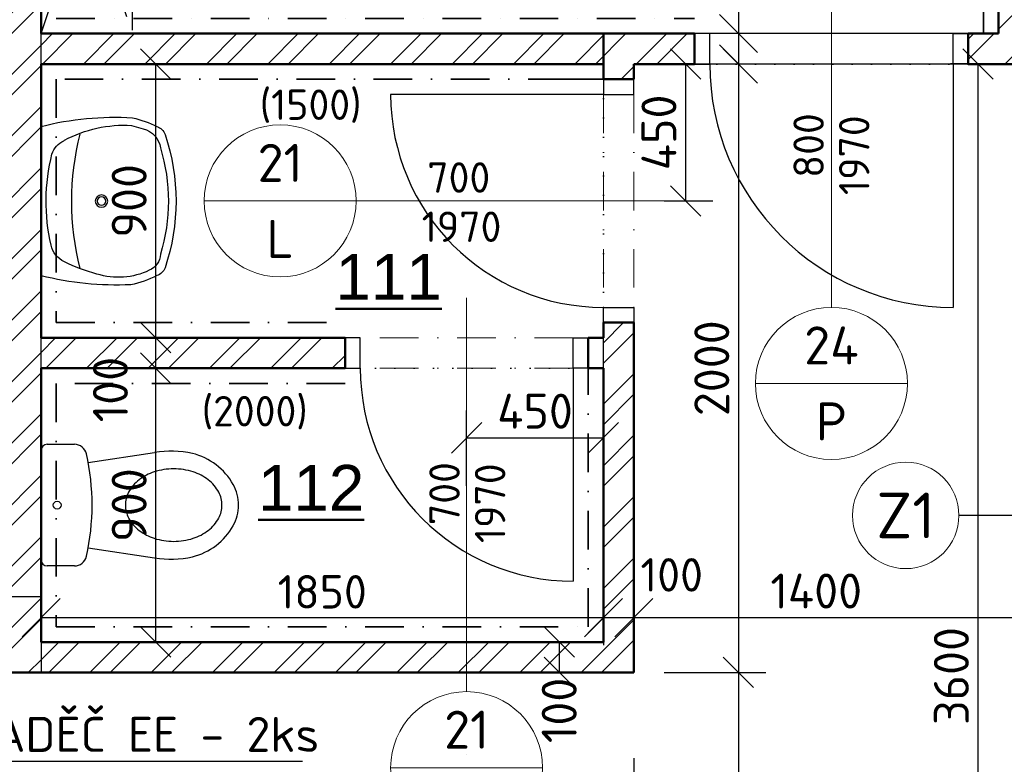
# Model space of a CAD drawing. Header units: millimetres. Extents: x -118752 to 407724, y -73278 to 155058.
# Tile 149 of 256: x 90904 to 94143, y 64161 to 66609. Entities that reach past the tile are written whole.
import ezdxf
from ezdxf.enums import TextEntityAlignment as Align

# ---------------------------------------------------------------- set-up
doc = ezdxf.new("R2010")
doc.units = ezdxf.units.MM
doc.header["$LTSCALE"] = 10
doc.linetypes.add('DASHDOT', pattern=[25.4, 12.7, -6.35, 0, -6.35])
doc.linetypes.add('DOT', pattern=[6.35, 0, -6.35])
for name, color, linetype in [('CA_2D-WC (65x40)', 7, 'Continuous'), ('CA_umyvadlo 1 (55x45)', 7, 'Continuous'), ('IN_SANITA', 7, 'Continuous')]:
    doc.layers.add(name, color=color, linetype=linetype)
for name, color, linetype, lineweight in [('CKBUBLINY', 1, 'Continuous', 18), ('CKBUBLINY_POPIS', 3, 'Continuous', 25), ('CKDVERE_', 7, 'Continuous', 25), ('CKDVERE_NADROVINOU', 1, 'DASHDOT', 18), ('CKDVERE_OSY', 1, 'Continuous', 18), ('CKDVERE_POPIS', 3, 'Continuous', 25), ('CKDVERE_PRAH', 7, 'Continuous', 25), ('CKDVERE_ZARUBNE_RAM', 5, 'Continuous', 25), ('CKKOTY', 3, 'Continuous', 25), ('CKOBKLAD_POPIS', 3, 'Continuous', 25), ('CKPOPISM', 6, 'Continuous', 50), ('CKPROSTUPY_NADROVINOU', 7, 'DASHDOT', 30), ('CKSTENY_PODROVINOU', 7, 'Continuous', 25), ('CKSTENY_REZ', 6, 'Continuous', 50), ('CKTEXTY_MALE', 3, 'Continuous', 18), ('obklady', 4, 'DASHDOT', 35), ('srafy', 7, 'Continuous', 18)]:
    doc.layers.add(name, color=color, linetype=linetype, lineweight=lineweight)
doc.layers.add('CKDVERE_DORAZ', color=7, linetype='DOT', lineweight=25, plot=False)
doc.styles.add('Arial', font='arial.ttf', dxfattribs={"width": 0.8})
doc.styles.get("Standard").update_dxf_attribs({"font": 'isocpeur.ttf'})
doc.dimstyles.new('CADKON', dxfattribs={"dimscale": 50, "dimtxt": 2.2, "dimasz": 2.5, "dimexe": 1.8, "dimexo": 5, "dimgap": 0.6, "dimtad": 1, "dimrnd": 1, "dimtxsty": 'Standard', "dimblk1": 'OBLIQUE', "dimblk2": 'OBLIQUE', "dimsah": 1, "dimcen": 2.5, "dimadec": 1, "dimazin": 2, "dimtfac": 1, "dimtdec": 4, "dimtix": 1, "dimtmove": 2, "dimatfit": 3, "dimldrblk": 'OPEN30', "dimfxl": 5, "dimfxlon": 1, "dimtolj": 1, "dimarcsym": 0})
doc.dimstyles.new('CADKON obrazky', dxfattribs={"dimscale": 50, "dimtxt": 2.2, "dimasz": 2.5, "dimexe": 1.8, "dimexo": 2, "dimgap": 0.6, "dimtad": 1, "dimrnd": 1, "dimtxsty": 'Standard', "dimblk1": 'OBLIQUE', "dimblk2": 'OBLIQUE', "dimsah": 1, "dimcen": 2.5, "dimadec": 1, "dimazin": 2, "dimtfac": 1, "dimtdec": 4, "dimtix": 1, "dimtmove": 2, "dimatfit": 3, "dimldrblk": 'OPEN30', "dimfxl": 5, "dimfxlon": 1, "dimtolj": 1, "dimarcsym": 0})
doc.dimstyles.new('CADKON$7', dxfattribs={"dimscale": 100, "dimtxt": 2.5, "dimasz": 2.5, "dimexe": 1.8, "dimexo": 5, "dimgap": 0.6, "dimtad": 1, "dimrnd": 1, "dimtxsty": 'Standard', "dimblk1": 'OBLIQUE', "dimblk2": 'OBLIQUE', "dimsah": 1, "dimcen": 2.5, "dimadec": 1, "dimazin": 2, "dimtfac": 1, "dimtdec": 4, "dimtix": 1, "dimtmove": 0, "dimatfit": 3, "dimldrblk": 'DOTSMALL', "dimfxl": 5, "dimfxlon": 1, "dimtfill": 1, "dimtolj": 1, "dimarcsym": 0})

# ---------------------------------------------------------------- blocks, each defined once
blk = doc.blocks.new('_OBLIQUE')
at = {"color": 0, "linetype": 'ByBlock'}
blk.add_line((-0.5, -0.5), (0.5, 0.5), dxfattribs=at)
blk = doc.blocks.new('*D7873')
at = {"layer": 'CKKOTY', "color": 0, "lineweight": -2}
for p, q in [((93518.4, 68633.2), (93178.4, 68633.2)), ((93268.4, 68633.2), (93268.4, 66563.2)), ((93518.4, 66563.2), (93178.4, 66563.2))]:
    blk.add_line(p, q, dxfattribs=at)
at = {"layer": 'Defpoints', "color": 0}
for p in [(94124.4, 68633.2), (93268.4, 66563.2), (94124.4, 66563.2)]:
    blk.add_point(p, dxfattribs=at)
at = {"layer": 'CKKOTY', "color": 0, "lineweight": -2, "xscale": 125, "yscale": 125, "zscale": 125}
for p, rotation in [((93268.4, 68633.2), 90), ((93268.4, 66563.2), 270)]:
    blk.add_blockref('_OBLIQUE', p, dxfattribs=dict(at, rotation=rotation))
at = {"layer": 'CKKOTY', "color": 0, "insert": (93151.6, 67726.9), "char_height": 110, "attachment_point": 5, "rotation": 90}
blk.add_mtext('\\A1;2070', dxfattribs=at)
blk = doc.blocks.new('_Open90')
at = {"color": 0, "lineweight": -2}
for p, q in [((-0.5, 0.5), (0, 0)), ((0, 0), (-1, 0)), ((0, 0), (-0.5, -0.5))]:
    blk.add_line(p, q, dxfattribs=at)
blk = doc.blocks.new('*D7874')
at = {"layer": 'CKKOTY', "color": 0, "lineweight": -2}
for p, q in [((93518.4, 66563.2), (93178.4, 66563.2)), ((93268.4, 66563.2), (93268.4, 66463.2)), ((93074.4, 66463.2), (93178.4, 66463.2))]:
    blk.add_line(p, q, dxfattribs=at)
at = {"layer": 'Defpoints', "color": 0}
for p in [(94124.4, 66563.2), (93268.4, 66463.2), (93574.4, 66463.2)]:
    blk.add_point(p, dxfattribs=at)
at = {"layer": 'CKKOTY', "color": 0, "lineweight": -2, "xscale": 125, "yscale": 125, "zscale": 125}
for p, rotation in [((93268.4, 66563.2), 90), ((93268.4, 66463.2), 270)]:
    blk.add_blockref('_OBLIQUE', p, dxfattribs=dict(at, rotation=rotation))
at = {"layer": 'CKKOTY', "color": 0, "insert": (93127, 66743.9), "char_height": 110, "attachment_point": 5, "rotation": 90}
blk.add_mtext('\\A1;100', dxfattribs=at)
blk = doc.blocks.new('_Open30')
at = {"color": 0, "lineweight": -2}
for p, q in [((-1, 0.268), (0, 0)), ((0, 0), (-1, -0.268)), ((0, 0), (-1, 0))]:
    blk.add_line(p, q, dxfattribs=at)
blk = doc.blocks.new('*D7875')
at = {"layer": 'CKKOTY', "color": 0, "lineweight": -2}
for p, q in [((90974.4, 64893.2), (90974.4, 64553.2)), ((92824.4, 64893.2), (92824.4, 64553.2)), ((90974.4, 64643.2), (92824.4, 64643.2))]:
    blk.add_line(p, q, dxfattribs=at)
at = {"layer": 'Defpoints', "color": 0}
for p in [(90974.4, 65463.2), (92824.4, 65463.2), (92824.4, 64643.2)]:
    blk.add_point(p, dxfattribs=at)
at = {"layer": 'CKKOTY', "color": 0, "lineweight": -2, "xscale": 125, "yscale": 125, "zscale": 125, "rotation": 180}
blk.add_blockref('_OBLIQUE', (90974.4, 64643.2), dxfattribs=at)
at = {"layer": 'CKKOTY', "color": 0, "lineweight": -2, "xscale": 125, "yscale": 125, "zscale": 125}
blk.add_blockref('_OBLIQUE', (92824.4, 64643.2), dxfattribs=at)
at = {"layer": 'CKKOTY', "color": 0, "insert": (91899.4, 64728.2), "char_height": 110, "attachment_point": 5}
blk.add_mtext('\\A1;1850', dxfattribs=at)
blk = doc.blocks.new('*D7876')
at = {"layer": 'CKKOTY', "color": 0, "lineweight": -2}
for p, q in [((92824.4, 64893.2), (92824.4, 64553.2)), ((92924.4, 64893.2), (92924.4, 64553.2)), ((92824.4, 64643.2), (92924.4, 64643.2))]:
    blk.add_line(p, q, dxfattribs=at)
at = {"layer": 'Defpoints', "color": 0}
for p in [(92924.4, 65613.2), (92824.4, 65463.2), (92924.4, 64643.2)]:
    blk.add_point(p, dxfattribs=at)
at = {"layer": 'CKKOTY', "color": 0, "lineweight": -2, "xscale": 125, "yscale": 125, "zscale": 125, "rotation": 180}
blk.add_blockref('_OBLIQUE', (92824.4, 64643.2), dxfattribs=at)
at = {"layer": 'CKKOTY', "color": 0, "lineweight": -2, "xscale": 125, "yscale": 125, "zscale": 125}
blk.add_blockref('_OBLIQUE', (92924.4, 64643.2), dxfattribs=at)
at = {"layer": 'CKKOTY', "color": 0, "insert": (93049, 64783.9), "char_height": 110, "attachment_point": 5}
blk.add_mtext('\\A1;100', dxfattribs=at)
blk = doc.blocks.new('*D8635')
at = {"layer": 'CKKOTY', "color": 0, "lineweight": -2}
for p, q in [((91601.7, 65463.2), (91261.7, 65463.2)), ((91351.7, 64563.2), (91351.7, 65463.2)), ((91601.7, 64563.2), (91261.7, 64563.2))]:
    blk.add_line(p, q, dxfattribs=at)
at = {"layer": 'Defpoints', "color": 0}
for p in [(91351.7, 65463.2), (92824.4, 65463.2), (92824.4, 64563.2)]:
    blk.add_point(p, dxfattribs=at)
at = {"layer": 'CKKOTY', "color": 0, "lineweight": -2, "xscale": 100, "yscale": 100, "zscale": 100}
for p, rotation in [((91351.7, 65463.2), 90), ((91351.7, 64563.2), 270)]:
    blk.add_blockref('_OBLIQUE', p, dxfattribs=dict(at, rotation=rotation))
at = {"layer": 'CKKOTY', "color": 0, "insert": (91264.2, 65013.2), "char_height": 115, "attachment_point": 5, "rotation": 90}
blk.add_mtext('\\A1;900', dxfattribs=at)
blk = doc.blocks.new('*D8636')
at = {"layer": 'CKKOTY', "color": 0, "lineweight": -2}
for p, q in [((91601.7, 65563.2), (91261.7, 65563.2)), ((91351.7, 65463.2), (91351.7, 65563.2)), ((91601.7, 65463.2), (91261.7, 65463.2))]:
    blk.add_line(p, q, dxfattribs=at)
at = {"layer": 'Defpoints', "color": 0}
for p in [(91351.7, 65563.2), (92824.4, 65563.2), (92824.4, 65463.2)]:
    blk.add_point(p, dxfattribs=at)
at = {"layer": 'CKKOTY', "color": 0, "lineweight": -2, "xscale": 100, "yscale": 100, "zscale": 100}
for p, rotation in [((91351.7, 65563.2), 90), ((91351.7, 65463.2), 270)]:
    blk.add_blockref('_OBLIQUE', p, dxfattribs=dict(at, rotation=rotation))
at = {"layer": 'CKKOTY', "color": 0, "insert": (91202.5, 65392.9), "char_height": 115, "attachment_point": 5, "rotation": 90}
blk.add_mtext('\\A1;100', dxfattribs=at)
blk = doc.blocks.new('*D8637')
at = {"layer": 'CKKOTY', "color": 0, "lineweight": -2}
for p, q in [((91601.7, 66463.2), (91261.7, 66463.2)), ((91351.7, 65563.2), (91351.7, 66463.2)), ((91601.7, 65563.2), (91261.7, 65563.2))]:
    blk.add_line(p, q, dxfattribs=at)
at = {"layer": 'Defpoints', "color": 0}
for p in [(91351.7, 66463.2), (92824.4, 66463.2), (92824.4, 65563.2)]:
    blk.add_point(p, dxfattribs=at)
at = {"layer": 'CKKOTY', "color": 0, "lineweight": -2, "xscale": 100, "yscale": 100, "zscale": 100}
for p, rotation in [((91351.7, 66463.2), 90), ((91351.7, 65563.2), 270)]:
    blk.add_blockref('_OBLIQUE', p, dxfattribs=dict(at, rotation=rotation))
at = {"layer": 'CKKOTY', "color": 0, "insert": (91264.2, 66013.2), "char_height": 115, "attachment_point": 5, "rotation": 90}
blk.add_mtext('\\A1;900', dxfattribs=at)
blk = doc.blocks.new('*D8638')
at = {"layer": 'CKKOTY', "color": 0, "lineweight": -2}
for p, q in [((92724.4, 64563.2), (92589.1, 64563.2)), ((92679.1, 64563.2), (92679.1, 64463.2)), ((92824.4, 64463.2), (92589.1, 64463.2))]:
    blk.add_line(p, q, dxfattribs=at)
at = {"layer": 'Defpoints', "color": 0}
for p in [(92824.4, 64563.2), (92679.1, 64463.2), (92924.4, 64463.2)]:
    blk.add_point(p, dxfattribs=at)
at = {"layer": 'CKKOTY', "color": 0, "lineweight": -2, "xscale": 100, "yscale": 100, "zscale": 100}
for p, rotation in [((92679.1, 64563.2), 90), ((92679.1, 64463.2), 270)]:
    blk.add_blockref('_OBLIQUE', p, dxfattribs=dict(at, rotation=rotation))
at = {"layer": 'CKKOTY', "color": 0, "insert": (92678.9, 64338.2), "char_height": 115, "attachment_point": 5, "rotation": 90}
blk.add_mtext('\\A1;100', dxfattribs=at)
blk = doc.blocks.new('*D8640')
at = {"layer": 'CKKOTY', "color": 0, "lineweight": -2}
for p, q in [((92824.4, 64893.2), (92824.4, 64553.2)), ((94224.4, 64893.2), (94224.4, 64553.2)), ((92824.4, 64643.2), (94224.4, 64643.2))]:
    blk.add_line(p, q, dxfattribs=at)
at = {"layer": 'Defpoints', "color": 0}
for p in [(92824.4, 65463.2), (94224.4, 65033.2), (94224.4, 64643.2)]:
    blk.add_point(p, dxfattribs=at)
at = {"layer": 'CKKOTY', "color": 0, "lineweight": -2, "xscale": 100, "yscale": 100, "zscale": 100, "rotation": 180}
blk.add_blockref('_OBLIQUE', (92824.4, 64643.2), dxfattribs=at)
at = {"layer": 'CKKOTY', "color": 0, "lineweight": -2, "xscale": 100, "yscale": 100, "zscale": 100}
blk.add_blockref('_OBLIQUE', (94224.4, 64643.2), dxfattribs=at)
at = {"layer": 'CKKOTY', "color": 0, "insert": (93524.4, 64730.7), "char_height": 115, "attachment_point": 5}
blk.add_mtext('\\A1;1400', dxfattribs=at)
blk = doc.blocks.new('*D8699')
at = {"layer": 'CKKOTY', "color": 0, "lineweight": -2}
for p, q in [((92374.4, 65077), (92374.4, 65324.4)), ((92824.4, 65077), (92824.4, 65324.4)), ((92374.4, 65234.4), (92824.4, 65234.4))]:
    blk.add_line(p, q, dxfattribs=at)
at = {"layer": 'Defpoints', "color": 0}
for p in [(92824.4, 65234.4), (92374.4, 64977), (92824.4, 64977)]:
    blk.add_point(p, dxfattribs=at)
at = {"layer": 'CKKOTY', "color": 0, "lineweight": -2, "xscale": 100, "yscale": 100, "zscale": 100, "rotation": 180}
blk.add_blockref('_OBLIQUE', (92374.4, 65234.4), dxfattribs=at)
at = {"layer": 'CKKOTY', "color": 0, "lineweight": -2, "xscale": 100, "yscale": 100, "zscale": 100}
blk.add_blockref('_OBLIQUE', (92824.4, 65234.4), dxfattribs=at)
at = {"layer": 'CKKOTY', "color": 0, "insert": (92599.4, 65321.9), "char_height": 115, "attachment_point": 5}
blk.add_mtext('\\A1;450', dxfattribs=at)
blk = doc.blocks.new('*D8700')
at = {"layer": 'CKKOTY', "color": 0, "lineweight": -2}
for p, q in [((93024.4, 66463.2), (93358.4, 66463.2)), ((93268.4, 66463.2), (93268.4, 64463.2)), ((93024.4, 64463.2), (93358.4, 64463.2))]:
    blk.add_line(p, q, dxfattribs=at)
at = {"layer": 'Defpoints', "color": 0}
for p in [(92924.4, 66463.2), (92924.4, 64463.2), (93268.4, 64463.2)]:
    blk.add_point(p, dxfattribs=at)
at = {"layer": 'CKKOTY', "color": 0, "lineweight": -2, "xscale": 100, "yscale": 100, "zscale": 100}
for p, rotation in [((93268.4, 66463.2), 90), ((93268.4, 64463.2), 270)]:
    blk.add_blockref('_OBLIQUE', p, dxfattribs=dict(at, rotation=rotation))
at = {"layer": 'CKKOTY', "color": 0, "insert": (93180.9, 65463.2), "char_height": 115, "attachment_point": 5, "rotation": 90}
blk.add_mtext('\\A1;2000', dxfattribs=at)
blk = doc.blocks.new('*D8701')
at = {"layer": 'CKKOTY', "color": 0, "lineweight": -2}
for p, q in [((93024.4, 64463.2), (93358.4, 64463.2)), ((93268.4, 64463.2), (93268.4, 62863.2)), ((93154.4, 62863.2), (93358.4, 62863.2))]:
    blk.add_line(p, q, dxfattribs=at)
at = {"layer": 'Defpoints', "color": 0}
for p in [(92924.4, 64463.2), (93054.4, 62863.2), (93268.4, 62863.2)]:
    blk.add_point(p, dxfattribs=at)
at = {"layer": 'CKKOTY', "color": 0, "lineweight": -2, "xscale": 100, "yscale": 100, "zscale": 100}
for p, rotation in [((93268.4, 64463.2), 90), ((93268.4, 62863.2), 270)]:
    blk.add_blockref('_OBLIQUE', p, dxfattribs=dict(at, rotation=rotation))
at = {"layer": 'CKKOTY', "color": 0, "insert": (93180.9, 63663.2), "char_height": 115, "attachment_point": 5, "rotation": 90}
blk.add_mtext('\\A1;1600', dxfattribs=at)
blk = doc.blocks.new('*D8702')
at = {"layer": 'CKKOTY', "color": 0, "lineweight": -2}
for p, q in [((93024.4, 66463.2), (93184.5, 66463.2)), ((93094.5, 66463.2), (93094.5, 66013.2)), ((93024.4, 66013.2), (93184.5, 66013.2))]:
    blk.add_line(p, q, dxfattribs=at)
at = {"layer": 'Defpoints', "color": 0}
for p in [(92924.4, 66463.2), (92924.4, 66013.2), (93094.5, 66013.2)]:
    blk.add_point(p, dxfattribs=at)
at = {"layer": 'CKKOTY', "color": 0, "lineweight": -2, "xscale": 100, "yscale": 100, "zscale": 100}
for p, rotation in [((93094.5, 66463.2), 90), ((93094.5, 66013.2), 270)]:
    blk.add_blockref('_OBLIQUE', p, dxfattribs=dict(at, rotation=rotation))
at = {"layer": 'CKKOTY', "color": 0, "insert": (93007, 66238.2), "char_height": 115, "attachment_point": 5, "rotation": 90}
blk.add_mtext('\\A1;450', dxfattribs=at)
blk = doc.blocks.new('*D8703')
at = {"layer": 'CKKOTY', "color": 0, "lineweight": -2}
for p, q in [((94124.4, 66463.2), (93966.5, 66463.2)), ((94056.5, 66463.2), (94056.5, 62863.2)), ((94106.9, 62863.2), (93966.5, 62863.2))]:
    blk.add_line(p, q, dxfattribs=at)
at = {"layer": 'Defpoints', "color": 0}
for p in [(94224.4, 66463.2), (94056.5, 62863.2), (94206.9, 62863.2)]:
    blk.add_point(p, dxfattribs=at)
at = {"layer": 'CKKOTY', "color": 0, "lineweight": -2, "xscale": 100, "yscale": 100, "zscale": 100}
for p, rotation in [((94056.5, 66463.2), 90), ((94056.5, 62863.2), 270)]:
    blk.add_blockref('_OBLIQUE', p, dxfattribs=dict(at, rotation=rotation))
at = {"layer": 'CKKOTY', "color": 0, "insert": (93969, 64451.5), "char_height": 115, "attachment_point": 5, "rotation": 90}
blk.add_mtext('\\A1;3600', dxfattribs=at)
blk = doc.blocks.new('*D8704')
at = {"layer": 'CKKOTY', "color": 0, "lineweight": -2}
for p, q in [((87054.4, 64181.4), (87054.4, 63841.4)), ((92924.4, 64181.4), (92924.4, 63841.4)), ((87054.4, 63931.4), (92924.4, 63931.4))]:
    blk.add_line(p, q, dxfattribs=at)
at = {"layer": 'Defpoints', "color": 0}
for p in [(92924.4, 64463.2), (87054.4, 64451.5), (92924.4, 63931.4)]:
    blk.add_point(p, dxfattribs=at)
at = {"layer": 'CKKOTY', "color": 0, "lineweight": -2, "xscale": 100, "yscale": 100, "zscale": 100, "rotation": 180}
blk.add_blockref('_OBLIQUE', (87054.4, 63931.4), dxfattribs=at)
at = {"layer": 'CKKOTY', "color": 0, "lineweight": -2, "xscale": 100, "yscale": 100, "zscale": 100}
blk.add_blockref('_OBLIQUE', (92924.4, 63931.4), dxfattribs=at)
at = {"layer": 'CKKOTY', "color": 0, "insert": (89989.4, 64018.9), "char_height": 115, "attachment_point": 5}
blk.add_mtext('\\A1;5870', dxfattribs=at)
blk = doc.blocks.new('*D8705')
at = {"layer": 'CKKOTY', "color": 0, "lineweight": -2}
for p, q in [((92924.4, 64181.4), (92924.4, 63841.4)), ((94224.4, 64181.4), (94224.4, 63841.4)), ((92924.4, 63931.4), (94224.4, 63931.4))]:
    blk.add_line(p, q, dxfattribs=at)
at = {"layer": 'Defpoints', "color": 0}
for p in [(92924.4, 64463.2), (94224.4, 64433.2), (94224.4, 63931.4)]:
    blk.add_point(p, dxfattribs=at)
at = {"layer": 'CKKOTY', "color": 0, "lineweight": -2, "xscale": 100, "yscale": 100, "zscale": 100, "rotation": 180}
blk.add_blockref('_OBLIQUE', (92924.4, 63931.4), dxfattribs=at)
at = {"layer": 'CKKOTY', "color": 0, "lineweight": -2, "xscale": 100, "yscale": 100, "zscale": 100}
blk.add_blockref('_OBLIQUE', (94224.4, 63931.4), dxfattribs=at)
at = {"layer": 'CKKOTY', "color": 0, "insert": (93574.4, 64018.9), "char_height": 115, "attachment_point": 5}
blk.add_mtext('\\A1;1300', dxfattribs=at)
blk = doc.blocks.new('CK_BUBBLE_2_0_0')
at = {"color": 0, "linetype": 'ByBlock', "lineweight": -2}
blk.add_line((1, 0), (-1, 0), dxfattribs=at)
blk.add_circle((0, 0), 1, dxfattribs=at)
blk = doc.blocks.new('2D-WC (65x40)_P')
at = {"layer": 'CA_2D-WC (65x40)', "linetype": 'ByBlock'}
for p, q in [((0.0501, 0.1998), (0.1401, 0.1998)), ((0.03, -0.1797), (0.03, 0.1797)), ((0.1851, 0.14), (0.4036, 0.1734)), ((0.1851, -0.14), (0.4036, -0.1734)), ((0.1401, -0.1998), (0.0501, -0.1998))]:
    blk.add_line(p, q, dxfattribs=at)
blk.add_circle((0.083, 0), 0.0128, dxfattribs=at)
for centre, radius, start, end in [((0.0501, 0.1797), 0.0201, 90, 180), ((0.1401, 0.1596), 0.0402, 12.6081, 90), ((-0.5734, 0), 0.7713, 347.3919, 12.6081), ((0.4562, -0.1706), 0.348, 78.1176, 98.6985), ((0.4757, -0.0379), 0.2144, 29.4763, 75.8981), ((0.4521, -0.0463), 0.1632, 107.6829, 127.5847), ((0.4663, -0.0909), 0.21, 90, 107.6829), ((0.4663, -0.0909), 0.21, 72.3171, 90), ((0.4806, -0.0463), 0.1632, 52.4153, 72.3171), ((0.4303, -0.018), 0.1274, 127.5847, 151.7125), ((0.5024, -0.018), 0.1274, 28.2875, 52.4153), ((0.5424, 0), 0.1376, 0, 29.4069), ((0.3969, 0), 0.0894, 151.7125, 180), ((0.5358, 0), 0.0894, 0, 28.2875), ((0.3969, 0), 0.0894, 180, 208.2875), ((0.5358, 0), 0.0894, 331.7125, 0), ((0.5424, 0), 0.1376, 330.5931, 0), ((0.4303, 0.018), 0.1274, 208.2875, 232.4153), ((0.5024, 0.018), 0.1274, 307.5847, 331.7125), ((0.4521, 0.0463), 0.1632, 232.4153, 252.3171), ((0.4757, 0.0379), 0.2144, 284.1019, 330.5237), ((0.4806, 0.0463), 0.1632, 287.6829, 307.5847), ((0.4663, 0.0909), 0.21, 252.3171, 270), ((0.4663, 0.0909), 0.21, 270, 287.6829), ((0.0501, -0.1797), 0.0201, 180, 270), ((0.1401, -0.1596), 0.0402, 270, 347.3919), ((0.4562, 0.1706), 0.348, 261.3015, 281.8824)]:
    blk.add_arc(centre, radius, start, end, dxfattribs=at)
blk = doc.blocks.new('umyvadlo 1 (55x45)_P')
at = {"layer": 'CA_umyvadlo 1 (55x45)', "linetype": 'ByBlock'}
for points in [[(-0.2448, 0.0002, 0.077931), (-0.2731, -0.3008, 0.068031), (-0.2441, -0.381, 0.244962), (-0.2183, -0.4075, 0.165243), (0.2196, -0.4075, 0.244752), (0.2453, -0.381, 0.072964), (0.2756, -0.2947, 0.073303), (0.246, 0.0002)], [(-0.1991, -0.0766, 0.13917), (-0.2483, -0.2973), (-0.2369, -0.3358, 0.309536), (-0.174, -0.3925, 0.150009), (0.1756, -0.3925, 0.287481), (0.2281, -0.3557, 0.190467), (0.2403, -0.1835, 0.04778), (0.2004, -0.0766, 0.225267), (0.1455, -0.0326, 0.117325), (-0.1541, -0.0357, 0.189059), (-0.198, -0.0744)]]:
    blk.add_lwpolyline(points, format="xyb", close=True, dxfattribs=at)
blk.add_lwpolyline([(-0.2199, -0.1274, -0.125328), (0.2222, -0.1274)], format="xyb", dxfattribs=at)
for radius in [0.0204, 0.0139]:
    blk.add_circle((0.0006, -0.1987), radius, dxfattribs=at)
blk = doc.blocks.new('CK_BUBBLE_1_0_0')
at = {"color": 0, "linetype": 'ByBlock', "lineweight": -2}
blk.add_circle((0, 0), 1, dxfattribs=at)
blk = doc.blocks.new('CKBL2010716104152', base_point=(90275.5, 66514.4))
blk = doc.blocks.new('CKBL2010716104200', base_point=(91929.5, 63874.9))

msp = doc.modelspace()

# ---------------------------------------------------------------- hatches: boundary and pattern name
at = {"layer": 'srafy', "transparency": 33554687}
h = msp.add_hatch(dxfattribs=at)
h.set_pattern_fill('ANSI32', color=256, scale=15, style=0)
h.paths.add_polyline_path([(90774.387, 67840.958), (90774.387, 67164.323), (90774.387, 64713.167), (90974.387, 64713.167), (90974.387, 64833.472), (90974.387, 65192.862), (90974.387, 65463.167), (90974.387, 65563.167), (90974.387, 65767.127), (90974.387, 66257.975), (90974.387, 66463.167), (90974.387, 66563.167), (90974.387, 67463.167), (90974.387, 67837.954)])
h.paths.add_polyline_path([(90654.387, 64658.167), (90654.387, 64463.167), (90974.387, 64463.167), (90974.387, 64563.167), (90974.387, 64713.167), (90774.387, 64713.167), (89404.387, 64713.167), (89404.387, 64563.167), (89404.387, 64463.167), (89554.387, 64463.167), (89554.387, 64658.167), (90054.387, 64658.167), (90054.387, 64463.167), (90154.387, 64463.167), (90154.387, 64658.167)])
h.paths.add_polyline_path([(88504.387, 64563.167), (88504.387, 64713.167), (87054.387, 64713.167), (87054.387, 64463.167), (88504.387, 64463.167)])
h.paths.add_polyline_path([(90869.578, 64961.773), (90869.578, 65168.44), (92856.245, 65168.44), (92856.245, 64961.773)], flags=24)
h.paths.add_polyline_path([(90774.387, 67840.111), (90774.387, 68633.162), (90974.387, 68633.162), (90974.387, 67837.198)])
at = {"layer": 'srafy', "transparency": 33554661}
h = msp.add_hatch(dxfattribs=at)
h.set_pattern_fill('ANSI32', color=256, scale=15, style=0)
h.paths.add_polyline_path([(92824.387, 66463.167), (92824.387, 66563.167), (91274.387, 66563.167), (90974.387, 66563.167), (90974.387, 66463.167)])
h.paths.add_polyline_path([(92924.387, 66463.167), (93124.387, 66463.167), (93124.387, 66563.167), (92824.387, 66563.167), (92824.387, 66463.167), (92824.387, 66413.167), (92924.387, 66413.167)])
h.paths.add_polyline_path([(94124.387, 66563.167), (94074.387, 66563.167), (94024.387, 66563.167), (94024.387, 66463.167), (94224.387, 66463.167), (94224.387, 66533.162), (94224.387, 66747.993), (94224.387, 66833.162), (94224.387, 67133.162), (94224.387, 68633.162), (94124.387, 68633.162)])
h.paths.add_polyline_path([(92824.387, 65463.167), (92824.387, 64563.167), (92374.387, 64563.167), (92374.387, 64463.167), (92924.387, 64463.167), (92924.387, 65613.167), (92824.387, 65613.167), (92824.387, 65563.167)])
h.paths.add_polyline_path([(92374.387, 64563.167), (90974.387, 64563.167), (90974.387, 64463.167), (92374.387, 64463.167)])
h.paths.add_polyline_path([(91974.387, 65463.167), (91974.387, 65563.167), (90974.387, 65563.167), (90974.387, 65463.167)])

# ---------------------------------------------------------------- linework, layer by layer
at = {"layer": 'CKBUBLINY'}
for p, q in [((91394.387, 66013.167), (91394.387, 66013.167)), ((93574.387, 65663.167), (93574.387, 65663.167)), ((92374.387, 64194.167), (92374.387, 64194.167))]:
    msp.add_line(p, q, dxfattribs=at)
at = {"layer": 'CKDVERE_'}
for p, q in [((93974.387, 66463.167), (93974.387, 65663.167)), ((92824.387, 66363.167), (92124.387, 66363.167)), ((92724.387, 65463.167), (92724.387, 64763.167))]:
    msp.add_line(p, q, dxfattribs=at)
for centre, radius in [((93974.387, 66463.167), 800), ((92824.387, 66363.167), 700), ((92724.387, 65463.167), 700)]:
    msp.add_arc(centre, radius, 180, 270, dxfattribs=at)
at = {"layer": 'CKDVERE_DORAZ'}
for p, q in [((94024.387, 66463.167), (93124.387, 66463.167)), ((92824.387, 66413.167), (92824.387, 65613.167)), ((92774.387, 65463.167), (91974.387, 65463.167))]:
    msp.add_line(p, q, dxfattribs=at)
at = {"layer": 'CKDVERE_NADROVINOU'}
for p, q in [((92824.387, 66363.167), (92824.387, 65663.167)), ((92924.387, 66363.167), (92924.387, 65663.167)), ((92724.387, 65563.167), (92024.387, 65563.167)), ((92724.387, 65463.167), (92024.387, 65463.167))]:
    msp.add_line(p, q, dxfattribs=at)
at = {"layer": 'CKDVERE_OSY'}
for p, q in [((93574.387, 66734.667), (93574.387, 65663.167)), ((92010.803, 66013.167), (93024.387, 66013.167)), ((92374.387, 64400.003), (92374.387, 65694.167))]:
    msp.add_line(p, q, dxfattribs=at)
at = {"layer": 'CKDVERE_PRAH'}
for p, q in [((93974.387, 66563.167), (93174.387, 66563.167)), ((93974.387, 66463.167), (93174.387, 66463.167))]:
    msp.add_line(p, q, dxfattribs=at)
at = {"layer": 'CKDVERE_ZARUBNE_RAM'}
for p, q in [((93174.387, 66563.167), (93124.387, 66563.167)), ((93124.387, 66563.167), (93124.387, 66463.167)), ((93174.387, 66463.167), (93174.387, 66563.167)), ((93974.387, 66463.167), (93974.387, 66563.167)), ((93974.387, 66563.167), (94024.387, 66563.167)), ((94024.387, 66563.167), (94024.387, 66463.167)), ((93124.387, 66463.167), (93174.387, 66463.167)), ((94024.387, 66463.167), (93974.387, 66463.167)), ((92824.387, 66413.167), (92824.387, 66363.167)), ((92924.387, 66413.167), (92824.387, 66413.167)), ((92924.387, 66363.167), (92924.387, 66413.167)), ((92824.387, 66363.167), (92924.387, 66363.167)), ((92824.387, 65613.167), (92824.387, 65663.167)), ((92824.387, 65663.167), (92924.387, 65663.167)), ((92924.387, 65663.167), (92924.387, 65613.167)), ((92924.387, 65613.167), (92824.387, 65613.167)), ((92024.387, 65563.167), (91974.387, 65563.167)), ((91974.387, 65563.167), (91974.387, 65463.167)), ((92024.387, 65463.167), (92024.387, 65563.167)), ((92724.387, 65463.167), (92724.387, 65563.167)), ((92724.387, 65563.167), (92774.387, 65563.167)), ((92774.387, 65563.167), (92774.387, 65463.167)), ((91974.387, 65463.167), (92024.387, 65463.167)), ((92774.387, 65463.167), (92724.387, 65463.167))]:
    msp.add_line(p, q, dxfattribs=at)
at = {"layer": 'CKPROSTUPY_NADROVINOU'}
for p, q in [((90974.387, 66563.167), (91274.387, 67463.167)), ((90974.387, 67463.167), (91274.387, 66563.167))]:
    msp.add_line(p, q, dxfattribs=at)
msp.add_lwpolyline([(90974.387, 67463.167), (91274.387, 67463.167), (91274.387, 66563.167), (90974.387, 66563.167)], close=True, dxfattribs=at)
at = {"layer": 'CKSTENY_PODROVINOU'}
for p, q in [((90974.387, 66463.167), (90974.387, 66563.167)), ((94024.387, 66563.167), (93124.387, 66563.167)), ((94024.387, 66463.167), (93124.387, 66463.167)), ((90974.387, 65463.167), (90974.387, 65563.167))]:
    msp.add_line(p, q, dxfattribs=at)
at = {"layer": 'CKSTENY_PODROVINOU', "color": 0, "linetype": 'Continuous'}
for p, q in [((92824.387, 65463.167), (92824.387, 65563.167)), ((90774.387, 64713.167), (90974.387, 64713.167)), ((90974.387, 64563.167), (90974.387, 64463.167))]:
    msp.add_line(p, q, dxfattribs=at)
at = {"layer": 'CKSTENY_REZ'}
for p, q in [((90974.387, 66563.167), (90974.387, 68633.162)), ((94124.387, 68633.162), (94124.387, 66563.167)), ((92824.387, 66563.167), (90974.387, 66563.167)), ((92824.387, 66463.167), (92824.387, 66563.167)), ((92824.387, 66563.167), (93124.387, 66563.167)), ((92824.387, 66413.167), (92824.387, 66563.167)), ((93124.387, 66463.167), (93124.387, 66563.167)), ((94024.387, 66563.167), (94124.387, 66563.167)), ((94024.387, 66463.167), (94024.387, 66563.167)), ((90974.387, 65563.167), (90974.387, 66463.167)), ((92824.387, 66463.167), (90974.387, 66463.167)), ((93124.387, 66463.167), (92924.387, 66463.167)), ((92924.387, 66413.167), (92924.387, 66463.167)), ((94224.387, 66463.167), (94024.387, 66463.167)), ((92824.387, 66413.167), (92924.387, 66413.167)), ((92824.387, 65563.167), (92824.387, 65613.167)), ((92824.387, 65613.167), (92924.387, 65613.167)), ((92924.387, 64463.167), (92924.387, 65613.167)), ((91974.387, 65563.167), (90974.387, 65563.167)), ((91974.387, 65463.167), (91974.387, 65563.167)), ((92824.387, 65563.167), (92774.387, 65563.167)), ((92774.387, 65463.167), (92774.387, 65563.167)), ((90974.387, 64563.167), (90974.387, 65463.167)), ((91974.387, 65463.167), (90974.387, 65463.167)), ((92824.387, 65463.167), (92774.387, 65463.167)), ((92824.387, 64563.167), (92824.387, 65463.167)), ((90974.387, 64563.167), (92824.387, 64563.167)), ((90974.387, 64463.167), (90654.387, 64463.167)), ((90974.387, 64463.167), (92924.387, 64463.167))]:
    msp.add_line(p, q, dxfattribs=at)
at = {"layer": 'obklady'}
for points in [[(94074.387, 66563.167), (94074.387, 68583.162), (91024.387, 68583.162), (91024.387, 66613.167), (93124.387, 66613.167)], [(92824.387, 66413.167), (92703.677, 66413.167), (92703.677, 66413.167), (91024.387, 66413.167), (91024.387, 65613.167), (91974.387, 65613.167)], [(91974.387, 65413.167), (91024.387, 65413.167), (91024.387, 64613.167), (92774.387, 64613.167), (92774.387, 65463.167)]]:
    msp.add_lwpolyline(points, dxfattribs=at)

# ---------------------------------------------------------------- block references
at = {"layer": 'CKBUBLINY'}
ref = msp.add_blockref('CK_BUBBLE_2_0_0', (91760.803, 66013.167), dxfattribs=dict(at, xscale=250, yscale=250, zscale=250))
ref.add_attrib('NUM1', '21', dxfattribs={"layer": 'CKBUBLINY_POPIS', "height": 125}).set_placement((91760.803, 66075.667), align=Align.CENTER)
ref.add_attrib('NUM2', 'L', dxfattribs={"layer": 'CKBUBLINY_POPIS', "height": 125}).set_placement((91760.803, 65950.667), align=Align.TOP_CENTER)
ref = msp.add_blockref('CK_BUBBLE_2_0_0', (93574.387, 65413.167), dxfattribs=dict(at, xscale=250, yscale=250, zscale=250))
ref.add_attrib('NUM1', '24', dxfattribs={"layer": 'CKBUBLINY_POPIS', "height": 125}).set_placement((93574.387, 65475.667), align=Align.CENTER)
ref.add_attrib('NUM2', 'P', dxfattribs={"layer": 'CKBUBLINY_POPIS', "height": 125}).set_placement((93574.387, 65350.667), align=Align.TOP_CENTER)
ref = msp.add_blockref('CK_BUBBLE_1_0_0', (93818.874, 64979.354), dxfattribs=dict(at, xscale=175, yscale=175, zscale=175))
ref.add_attrib('NUM1', 'Z1', dxfattribs={"layer": 'CKBUBLINY_POPIS', "height": 150}).set_placement((93818.874, 64979.354), align=Align.MIDDLE_CENTER)
ref = msp.add_blockref('CK_BUBBLE_2_0_0', (92374.387, 64150.003), dxfattribs=dict(at, xscale=250, yscale=250, zscale=250))
ref.add_attrib('NUM1', '21', dxfattribs={"layer": 'CKBUBLINY_POPIS', "height": 125}).set_placement((92374.387, 64212.503), align=Align.CENTER)
ref.add_attrib('NUM2', 'P', dxfattribs={"layer": 'CKBUBLINY_POPIS', "height": 125}).set_placement((92374.387, 64087.503), align=Align.TOP_CENTER)
at = {"layer": 'CKPOPISM'}
ref = msp.add_blockref('CKBL2010716104152', (92117.679, 65688.565), dxfattribs=dict(at, xscale=0.5, yscale=0.5, zscale=0.5))
ref.add_attrib('CISLO', '%%U111', dxfattribs={"height": 150, "style": 'Arial'}).set_placement((92117.679, 65688.565), align=Align.CENTER)
ref = msp.add_blockref('CKBL2010716104200', (91862.912, 64995.107), dxfattribs=dict(at, xscale=0.5, yscale=0.5, zscale=0.5))
ref.add_attrib('CISLO', '%%U112', dxfattribs={"height": 150, "style": 'Arial'}).set_placement((91862.912, 64995.107), align=Align.CENTER)
at = {"layer": 'IN_SANITA', "linetype": 'Continuous', "xscale": -1000, "yscale": 1000, "zscale": 1000, "rotation": 89.99999999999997}
msp.add_blockref('umyvadlo 1 (55x45)_P', (90974.598, 66013.167), dxfattribs=at)
at = {"layer": 'IN_SANITA', "linetype": 'Continuous', "xscale": 1000, "yscale": 1000, "zscale": 1000}
msp.add_blockref('2D-WC (65x40)_P', (90944.387, 65013.167), dxfattribs=at)

# ---------------------------------------------------------------- texts
at = {"layer": 'CKDVERE_POPIS'}
for p in [(93599.387, 66131.521), (92401.588, 64987.375)]:
    msp.add_text(' 1970', height=100, rotation=90, dxfattribs=at).set_placement(p, align=Align.TOP_CENTER)
for s, p in [('  800', (93549.387, 66131.521)), ('  700', (92351.588, 64987.375))]:
    msp.add_text(s, height=100, rotation=90, dxfattribs=at).set_placement(p, align=Align.CENTER)
msp.add_text('  700', height=100, dxfattribs=at).set_placement((92284.861, 66040.097), align=Align.CENTER)
msp.add_text(' 1970', height=100, dxfattribs=at).set_placement((92325.718, 65978.301), align=Align.TOP_CENTER)
at = {"layer": 'CKOBKLAD_POPIS'}
for s, p in [('(1500)', (91861.125, 66329.454)), ('(2000)', (91677.262, 65321.912))]:
    msp.add_text(s, height=100, dxfattribs=at).set_placement(p, align=Align.MIDDLE_CENTER)
at = {"layer": 'CKTEXTY_MALE', "insert": (90430.955, 64201.746), "char_height": 115, "attachment_point": 7}
msp.add_mtext('ROZVADĚČ EE - 2ks', dxfattribs=at)

# ---------------------------------------------------------------- dimensions: what is measured, and where the dimension line sits
at = {"layer": 'CKKOTY'}
for base, p1, p2, dimstyle, override, picture, middle in [((93268.424474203, 66563.167350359), (94124.387292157, 68633.162350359), (94124.387292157, 66563.167350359), 'CADKON', {"dimscale": 50, "dimexo": 10, "dimldrblk": 'Open90'}, '*D7873', (93151.599227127, 67726.860957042)), ((93268.424, 66463.167), (94124.387, 66563.167), (93574.387, 66463.167), 'CADKON', {"dimscale": 50, "dimexo": 10, "dimtmove": 2}, '*D7874', (93127.038, 66743.868)), ((94056.527, 62863.162), (94224.387, 66463.162), (94206.931, 62863.162), 'CADKON obrazky', {"dimtxt": 2.3, "dimasz": 2}, '*D8703', (93969.027, 64451.494)), ((91351.721, 65563.167), (92824.387, 65463.167), (92824.387, 65563.167), 'CADKON obrazky', {"dimtxt": 2.3, "dimasz": 2, "dimtmove": 2}, '*D8636', (91202.462, 65392.863)), ((92679.086, 64463.167), (92824.387, 64563.167), (92924.387, 64463.167), 'CADKON obrazky', {"dimtxt": 2.3, "dimasz": 2, "dimtmove": 2}, '*D8638', (92678.948, 64338.197))]:
    dim = msp.add_linear_dim(base=base, p1=p1, p2=p2, angle=90, dimstyle=dimstyle, override=override, dxfattribs=at)
    dim.commit()
    dim.dimension.update_dxf_attribs({"geometry": picture, "text_midpoint": middle, "dimtype": 160})
for base, p1, p2, override, picture, middle in [((91351.721, 66463.167), (92824.387, 65563.167), (92824.387, 66463.167), {"dimtxt": 2.3, "dimasz": 2, "dimtmove": 2}, '*D8637', (91264.221, 66013.167)), ((93268.424, 64463.167), (92924.387, 66463.167), (92924.387, 64463.167), {"dimtxt": 2.3, "dimasz": 2}, '*D8700', (93180.924, 65463.167)), ((93094.456, 66013.167), (92924.387, 66463.167), (92924.387, 66013.167), {"dimtxt": 2.3, "dimasz": 2}, '*D8702', (93006.956, 66238.167)), ((91351.721, 65463.167), (92824.387, 64563.167), (92824.387, 65463.167), {"dimtxt": 2.3, "dimasz": 2}, '*D8635', (91264.221, 65013.167)), ((93268.424474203, 62863.162350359), (92924.387292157, 64463.167350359), (93054.387292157, 62863.162350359), {"dimtxt": 2.3, "dimasz": 2, "dimtmove": 2}, '*D8701', (93180.924474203, 63663.164850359))]:
    dim = msp.add_linear_dim(base=base, p1=p1, p2=p2, angle=90, dimstyle='CADKON obrazky', override=override, dxfattribs=at)
    dim.commit()
    dim.dimension.update_dxf_attribs({"geometry": picture, "text_midpoint": middle})
dim = msp.add_linear_dim(base=(92924.387, 64643.162), p1=(92824.387, 65463.167), p2=(92924.387, 65613.167), dimstyle='CADKON', override={"dimscale": 50, "dimexo": 10, "dimtmove": 2}, dxfattribs=at)
dim.commit()
dim.dimension.update_dxf_attribs({"geometry": '*D7876', "text_midpoint": (93048.998, 64783.886), "dimtype": 160})
for base, p1, p2, dimstyle, override, picture, middle in [((92824.387, 64643.162), (90974.387, 65463.167), (92824.387, 65463.167), 'CADKON', {"dimscale": 50, "dimexo": 10, "dimldrblk": 'Open90'}, '*D7875', (91899.387, 64728.162)), ((94224.387, 64643.162), (92824.387, 65463.167), (94224.387, 65033.162), 'CADKON obrazky', {"dimtxt": 2.3, "dimasz": 2, "dimtmove": 2}, '*D8640', (93524.387, 64730.662)), ((92824.387, 65234.425), (92374.387, 64976.965), (92824.387, 64976.965), 'CADKON obrazky', {"dimtxt": 2.3, "dimasz": 2}, '*D8699', (92599.387, 65321.925)), ((92924.387, 63931.405), (87054.387, 64451.494), (92924.387, 64463.167), 'CADKON obrazky', {"dimtxt": 2.3, "dimasz": 2}, '*D8704', (89989.387, 64018.905)), ((94224.387, 63931.405), (92924.387, 64463.167), (94224.387, 64433.162), 'CADKON obrazky', {"dimtxt": 2.3, "dimasz": 2, "dimtmove": 2}, '*D8705', (93574.387, 64018.905))]:
    dim = msp.add_linear_dim(base=base, p1=p1, p2=p2, dimstyle=dimstyle, override=override, dxfattribs=at)
    dim.commit()
    dim.dimension.update_dxf_attribs({"geometry": picture, "text_midpoint": middle})

# ---------------------------------------------------------------- leaders
at = {"layer": 'CKBUBLINY'}
msp.add_leader([(94274.387, 64979.354), (93993.874, 64979.354)], dimstyle='CADKON', override={"dimasz": 2.5, "dimldrblk": 'None'}, dxfattribs=at)
at = {"layer": 'CKTEXTY_MALE', "annotation_type": 0, "has_hookline": 1, "hookline_direction": 0, "text_width": 1403}
for points in [[(89820.237, 64564.135), (90300.955, 64171.746), (90400.955, 64171.746)], [(90244.219, 64543.321), (90300.955, 64171.746), (90400.955, 64171.746)]]:
    msp.add_leader(points, dimstyle='CADKON$7', override={"dimscale": 50, "dimtxt": 2.3, "dimasz": 2, "dimfxl": 1, "dimfxlon": 0}, dxfattribs=at)

doc.saveas('drawing.dxf')
